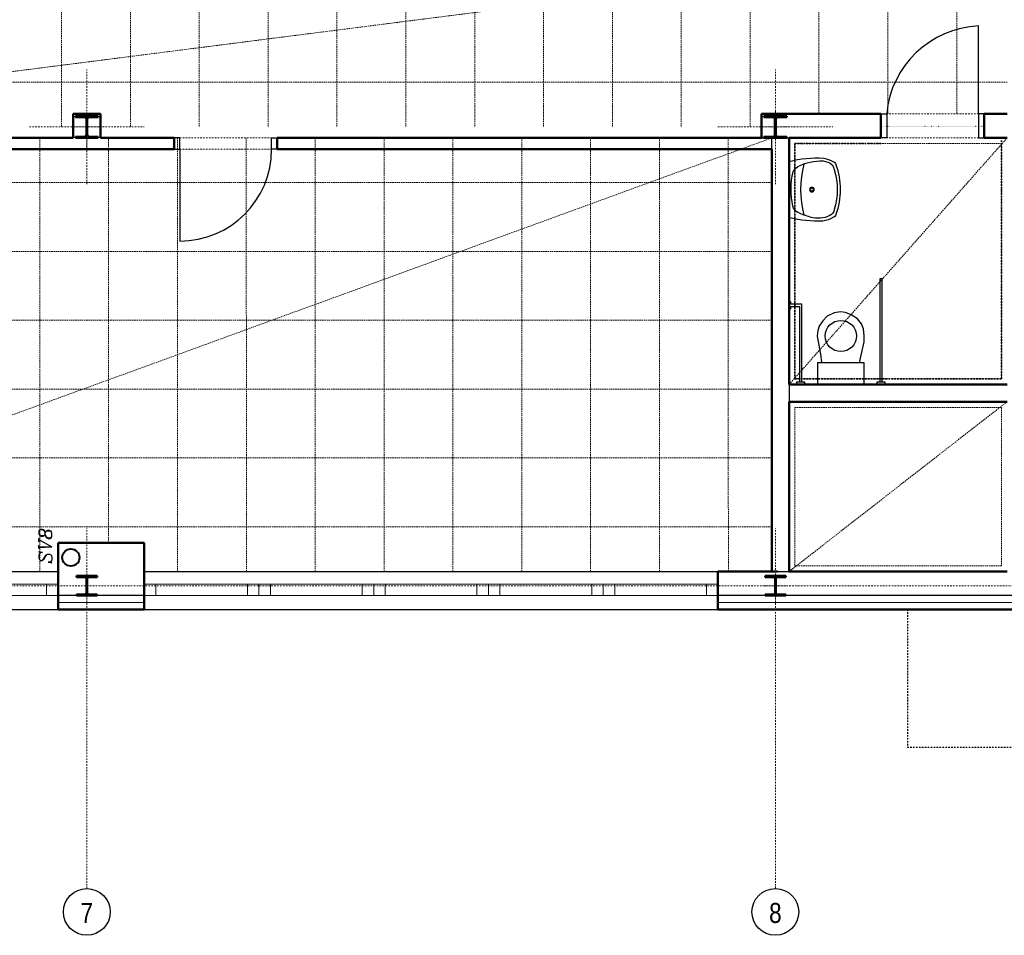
# Model space of a CAD drawing. Header units: millimetres. Extents: x -52574 to 8124, y -11597 to 32980.
# Tile 4 of 7: x -7705 to 875, y -11597 to -3615. Entities that reach past the tile are written whole.
import ezdxf
from ezdxf.enums import TextEntityAlignment as Align

# ---------------------------------------------------------------- set-up
doc = ezdxf.new("R2010")
doc.units = ezdxf.units.MM
for name, pattern in [('DASHDOT', [25.4, 12.7, -6.35, 0, -6.35]), ('DASHED', [19.05, 12.7, -6.35]), ('DIVIDE', [31.75, 12.7, -6.35, 0, -6.35, 0, -6.35]), ('DOT', [6.35, 0, -6.35])]:
    doc.linetypes.add(name, pattern=pattern)
doc.layers.add('CA_umyvadlo 1 (55x45)', color=7, linetype='Continuous')
doc.layers.add('IN_SANITA', color=7, linetype='Continuous')
for name, color, linetype, lineweight in [('CASANITA', 7, 'Continuous', 25), ('CKDVERE_', 7, 'Continuous', 25), ('CKDVERE_NADROVINOU', 1, 'DASHDOT', 18), ('CKDVERE_ZARUBNE_RAM', 5, 'Continuous', 25), ('CKIZOLACE', 1, 'Continuous', 18), ('CKOKNA', 1, 'Continuous', 18), ('CKRASTR', 7, 'DASHDOT', 15), ('CKRASTR_POPIS', 3, 'Continuous', 25), ('CKSTENY_NADROVINOU', 7, 'DASHDOT', 25), ('CKSTENY_PODROVINOU', 7, 'Continuous', 25), ('CKSTENY_REZ', 6, 'Continuous', 50), ('CKTEXTY_MALE', 3, 'Continuous', 18), ('CSPROFILY_OSY', 1, 'DASHDOT', 18), ('CSPROFILY_REZY', 4, 'Continuous', 50), ('obklady', 4, 'DASHDOT', 35), ('podhledy', 7, 'Continuous', 20), ('ZTI-DEŠŤOVÁ-KANALIZACE', 210, 'KANALIZACE', 40)]:
    doc.layers.add(name, color=color, linetype=linetype, lineweight=lineweight)
doc.layers.add('CKDVERE_DORAZ', color=7, linetype='DOT', lineweight=25, plot=False)
doc.styles.add('Arial', font='arial.ttf', dxfattribs={"width": 0.8})
doc.styles.add('KURZIVA', font='italic__.ttf')
doc.styles.get("Standard").update_dxf_attribs({"font": 'arial.ttf'})
doc.linetypes.add('IZOLACE_POLYSTYREN_EXPANDOVANY', pattern='A,1,[224,CADKON.SHX,S=0.01,R=0,X=-0.5,Y=-1.74],-2', length=3)
doc.linetypes.add('KANALIZACE', pattern='A,30,-3.5,["C",Standard,S=2.54,R=0,X=-3.81,Y=-1.27],-0.001', length=33.501)

# ---------------------------------------------------------------- blocks, each defined once
blk = doc.blocks.new('*U20')
at = {"color": 0, "linetype": 'ByBlock', "lineweight": -2}
for p, q in [((-386.3, 0), (-386.3, -19.8)), ((-313.7, 0), (-386.3, 0)), ((-313.7, -19.8), (-313.7, 0)), ((313.7, 0), (313.7, -19.8)), ((386.3, 0), (313.7, 0)), ((386.3, -19.8), (386.3, 0)), ((-386.3, -19.8), (-313.7, -19.8)), ((-360.4, -19.8), (-360.4, -919.8)), ((-340.4, -919.8), (-340.4, -19.8)), ((313.7, -19.8), (386.3, -19.8)), ((340.4, -19.8), (340.4, -700)), ((360.4, -680), (360.4, -19.8)), ((435, -680), (360.4, -680)), ((450, -660), (435, -660)), ((435, -660), (435, -680)), ((450, -720), (450, -660)), ((340.4, -700), (435, -700)), ((435, -700), (435, -720)), ((435, -720), (450, -720)), ((-360.4, -919.8), (-340.4, -919.8))]:
    blk.add_line(p, q, dxfattribs=at)
for points in [[(-203.9, 0), (-203.9, -187.6), (-163.5, -187.6), (-178, -255.8), (-202.7, -371.9), (-203.9, -422.8), (-197.1, -484.8), (-180.6, -527.5), (-145.1, -571.5), (-89.4, -608.2), (-39.8, -628.4), (1.2, -632.7), (57.6, -624.8), (117.5, -596.6), (157.3, -556.2), (187.9, -509.7), (199.6, -469.4), (204.9, -422.4), (191.6, -341.8), (176.3, -261.7), (167.8, -196.8), (164.7, -187.6), (203.9, -187.6), (203.9, 0), (-203.9, 0)], [(-163.5, -187.6), (164.7, -187.6)]]:
    blk.add_lwpolyline(points, dxfattribs=at)
blk.add_circle((-1, -422.7), 136.2, dxfattribs=at)
blk = doc.blocks.new('CK_S_EXT_HEAHEA180')
for p, q in [((-90, 85.5), (90, 85.5)), ((-90, 85.5), (-90, 76)), ((-90, 76), (-18, 76)), ((-3, -61), (-3, 61)), ((3, -61), (3, 61)), ((90, 76), (18, 76)), ((90, 85.5), (90, 76)), ((-90, -85.5), (-90, -76)), ((-90, -76), (-18, -76)), ((-90, -85.5), (90, -85.5)), ((90, -76), (18, -76)), ((90, -85.5), (90, -76))]:
    blk.add_line(p, q)
for centre, start, end in [((-18, 61), 0, 90), ((18, 61), 90, 180), ((-18, -61), 270, 0), ((18, -61), 180, 270)]:
    blk.add_arc(centre, 15, start, end)
blk = doc.blocks.new('CK_S_EXT_HEAHEA200')
for p, q in [((-100, 95), (100, 95)), ((-100, 95), (-100, 85)), ((100, 95), (100, 85)), ((-100, 85), (-21.25, 85)), ((-3.25, -67), (-3.25, 67)), ((3.25, -67), (3.25, 67)), ((100, 85), (21.25, 85)), ((-100, -95), (-100, -85)), ((-100, -85), (-21.25, -85)), ((100, -85), (21.25, -85)), ((100, -95), (100, -85)), ((-100, -95), (100, -95))]:
    blk.add_line(p, q)
for centre, start, end in [((-21.25, 67), 0, 90), ((21.25, 67), 90, 180), ((-21.25, -67), 270, 0), ((21.25, -67), 180, 270)]:
    blk.add_arc(centre, 18, start, end)
blk = doc.blocks.new('umyvadlo 1 (55x45)_P')
at = {"layer": 'CA_umyvadlo 1 (55x45)', "linetype": 'ByBlock'}
for points in [[(-0.2448, 0.0002, 0.077931), (-0.2731, -0.3008, 0.068031), (-0.2441, -0.381, 0.244962), (-0.2183, -0.4075, 0.165243), (0.2196, -0.4075, 0.244752), (0.2453, -0.381, 0.072964), (0.2756, -0.2947, 0.073303), (0.246, 0.0002)], [(-0.1991, -0.0766, 0.13917), (-0.2483, -0.2973), (-0.2369, -0.3358, 0.309536), (-0.174, -0.3925, 0.150009), (0.1756, -0.3925, 0.287481), (0.2281, -0.3557, 0.190467), (0.2403, -0.1835, 0.04778), (0.2004, -0.0766, 0.225267), (0.1455, -0.0326, 0.117325), (-0.1541, -0.0357, 0.189059), (-0.198, -0.0744)]]:
    blk.add_lwpolyline(points, format="xyb", close=True, dxfattribs=at)
blk.add_lwpolyline([(-0.2199, -0.1274, -0.125328), (0.2222, -0.1274)], format="xyb", dxfattribs=at)
for radius in [0.0204, 0.0139]:
    blk.add_circle((0.0006, -0.1987), radius, dxfattribs=at)
blk = doc.blocks.new('podhled 1NP')
at = {"layer": 'podhledy', "color": 211, "linetype": 'DASHED', "true_color": 0xff85ff}
for p, q in [((-5540, -4545), (-5540, -1045)), ((-4940, -4545), (-4940, -1045)), ((-4340, -4545), (-4340, -1045)), ((-740, -4435), (-740, -1200)), ((-140, -4435), (-140, -1200)), ((460, -4435), (460, -1200)), ((-11510, -4545), (900, -2960)), ((-7340, -4545), (-7340, -3045)), ((-6740, -4545), (-6740, -3045)), ((-6140, -4545), (-6140, -3045)), ((-3740, -4545), (-3740, -3075)), ((-3140, -4545), (-3140, -3075)), ((-2540, -4545), (-2540, -3075)), ((-1940, -4545), (-1940, -3075)), ((-1340, -4545), (-1340, -3075)), ((900, -4160), (-11510, -4160)), ((-11510, -8425.5), (-1150, -4645)), ((-7530, -8425.5), (-7530, -4645)), ((-6930, -8175.5), (-6930, -4645)), ((-6330, -8425.5), (-6330, -4645)), ((-5729.8, -8425.4), (-5730.2, -4644.9)), ((-5129.8, -8425.4), (-5130.2, -4644.9)), ((-4529.8, -8425.3), (-4530.2, -4644.8)), ((-3929.8, -8425.3), (-3930.2, -4644.8)), ((-3329.8, -8425.2), (-3330.2, -4644.7)), ((-2729.8, -8425.2), (-2730.2, -4644.7)), ((-2129.8, -8425.1), (-2130.2, -4644.6)), ((-1529.8, -8425), (-1530.2, -4644.5)), ((-1000, -6795), (900, -4645)), ((-1150, -5035.3), (-11510, -5035.5)), ((-1150, -5635.3), (-11510, -5635.5)), ((-1150, -6235.3), (-11510, -6235.5)), ((-1150, -6835.2), (-11510, -6835)), ((-1150, -6835.2), (-11510, -6835.5)), ((-1000, -8425.5), (900, -6945)), ((-1150, -7435.2), (-11510, -7435)), ((-1150, -8035.2), (-11510, -8035))]:
    blk.add_line(p, q, dxfattribs=at)
for points in [[(-950, -4695), (850, -4695), (850, -6745), (-950, -6745)], [(-950, -6995), (850, -6995), (850, -8375.5), (-950, -8375.5)]]:
    blk.add_lwpolyline(points, close=True, dxfattribs=at)

msp = doc.modelspace()

# ---------------------------------------------------------------- linework, layer by layer
at = {"layer": 'CKDVERE_', "color": 7}
for p, q in [((650, -4435), (650, -3670)), ((-6310, -4745), (-6310, -5545))]:
    msp.add_line(p, q, dxfattribs=at)
for centre, radius, start, end in [((688, -4510.5), 841.4, 92.58851, 174.84917), ((-6310, -4745), 800, 270, 0)]:
    msp.add_arc(centre, radius, start, end, dxfattribs=at)
at = {"layer": 'CKDVERE_DORAZ', "color": 7}
for p, q in [((700, -4545), (-200, -4545)), ((-6340, -4745), (-5440, -4745))]:
    msp.add_line(p, q, dxfattribs=at)
at = {"layer": 'CKDVERE_NADROVINOU', "color": 7}
for p, q in [((650, -4435), (-150, -4435)), ((-6310, -4645), (-5510, -4645)), ((650, -4645), (-150, -4645)), ((-6310, -4745), (-5510, -4745))]:
    msp.add_line(p, q, dxfattribs=at)
at = {"layer": 'CKDVERE_ZARUBNE_RAM', "color": 7}
for p, q in [((-200, -4645), (-200, -4435)), ((-200, -4435), (-150, -4435)), ((-150, -4435), (-150, -4645)), ((650, -4435), (650, -4645)), ((700, -4435), (650, -4435)), ((700, -4645), (700, -4435)), ((-6310, -4645), (-6360, -4645)), ((-6360, -4645), (-6360, -4745)), ((-6310, -4745), (-6310, -4645)), ((-5510, -4745), (-5510, -4645)), ((-5510, -4645), (-5460, -4645)), ((-5460, -4645), (-5460, -4745)), ((-150, -4645), (-200, -4645)), ((650, -4645), (700, -4645)), ((-6360, -4745), (-6310, -4745)), ((-5460, -4745), (-5510, -4745))]:
    msp.add_line(p, q, dxfattribs=at)
at = {"layer": 'CKIZOLACE', "color": 7, "linetype": 'IZOLACE_POLYSTYREN_EXPANDOVANY', "ltscale": 3}
for points in [[(-6620, -8695.5), (-7370, -8695.5)], [(1230, -8695.5), (-1620, -8695.5)]]:
    msp.add_lwpolyline(points, dxfattribs=at)
at = {"layer": 'CKOKNA', "color": 7}
for p, q in [((-8270, -8535.5), (-7470, -8535.5)), ((-7470, -8635.5), (-7470, -8535.5)), ((-7470, -8535.5), (-7370, -8535.5)), ((-7370, -8635.5), (-7370, -8535.5)), ((-6520, -8535.5), (-6620, -8535.5)), ((-6620, -8635.5), (-6620, -8535.5)), ((-6520, -8535.5), (-5720, -8535.5)), ((-6520, -8635.5), (-6520, -8535.5)), ((-5620, -8535.5), (-5720, -8535.5)), ((-5720, -8635.5), (-5720, -8535.5)), ((-5620, -8635.5), (-5620, -8535.5)), ((-5520, -8535.5), (-5620, -8535.5)), ((-5520, -8535.5), (-4720, -8535.5)), ((-5520, -8635.5), (-5520, -8535.5)), ((-4620, -8535.5), (-4720, -8535.5)), ((-4720, -8635.5), (-4720, -8535.5)), ((-4620, -8635.5), (-4620, -8535.5)), ((-4520, -8535.5), (-4620, -8535.5)), ((-4520, -8535.5), (-3720, -8535.5)), ((-4520, -8635.5), (-4520, -8535.5)), ((-3620, -8535.5), (-3720, -8535.5)), ((-3720, -8635.5), (-3720, -8535.5)), ((-3620, -8635.5), (-3620, -8535.5)), ((-3520, -8535.5), (-3620, -8535.5)), ((-3520, -8535.5), (-2720, -8535.5)), ((-3520, -8635.5), (-3520, -8535.5)), ((-2620, -8535.5), (-2720, -8535.5)), ((-2720, -8635.5), (-2720, -8535.5)), ((-2620, -8635.5), (-2620, -8535.5)), ((-2520, -8535.5), (-2620, -8535.5)), ((-2520, -8535.5), (-1720, -8535.5)), ((-2520, -8635.5), (-2520, -8535.5)), ((-1720, -8635.5), (-1720, -8535.5)), ((-1720, -8535.5), (-1620, -8535.5)), ((-1620, -8635.5), (-1620, -8535.5)), ((-8270, -8635.5), (-7470, -8635.5)), ((-7470, -8635.5), (-7370, -8635.5)), ((-6520, -8635.5), (-6620, -8635.5)), ((-6520, -8635.5), (-5720, -8635.5)), ((-5620, -8635.5), (-5720, -8635.5)), ((-5520, -8635.5), (-5620, -8635.5)), ((-5520, -8635.5), (-4720, -8635.5)), ((-4620, -8635.5), (-4720, -8635.5)), ((-4520, -8635.5), (-4620, -8635.5)), ((-4520, -8635.5), (-3720, -8635.5)), ((-3620, -8635.5), (-3720, -8635.5)), ((-3520, -8635.5), (-3620, -8635.5)), ((-3520, -8635.5), (-2720, -8635.5)), ((-2620, -8635.5), (-2720, -8635.5)), ((-2520, -8635.5), (-2620, -8635.5)), ((-2520, -8635.5), (-1720, -8635.5)), ((-1720, -8635.5), (-1620, -8635.5))]:
    msp.add_line(p, q, dxfattribs=at)
at = {"layer": 'CKRASTR', "color": 7}
for p, q in [((-7120, -5050), (-7120, -4050)), ((-1120, -5050), (-1120, -4050)), ((-7620, -4550), (-6620, -4550)), ((-1620, -4550), (-620, -4550)), ((-7120, -11188.9), (-7120, -8050)), ((-1120, -11188.9), (-1120, -8050)), ((-15737.7, -8550), (5880, -8550))]:
    msp.add_line(p, q, dxfattribs=at)
at = {"layer": 'CKRASTR_POPIS', "color": 7}
for centre in [(-7120, -11392.8), (-1120, -11392.8)]:
    msp.add_circle(centre, 203.9, dxfattribs=at)
at = {"layer": 'CKSTENY_NADROVINOU', "color": 7}
for p, q in [((30, -8755.5), (30, -9955.5)), ((30, -9955.5), (5100, -9955.5))]:
    msp.add_line(p, q, dxfattribs=at)
at = {"layer": 'CKSTENY_PODROVINOU', "color": 7, "linetype": 'Continuous'}
for p, q in [((-1240, -4645), (-1000, -4645)), ((-1000, -6795), (-1000, -6945))]:
    msp.add_line(p, q, dxfattribs=at)
at = {"layer": 'CKSTENY_PODROVINOU', "color": 7}
for p, q in [((-1150, -4745), (-1150, -4645)), ((-11370, -8425.5), (-7370, -8425.5)), ((-6620, -8425.5), (-1620, -8425.5)), ((-1100, -8425.5), (-1000, -8425.5)), ((-6620, -8635.5), (-7370, -8635.5)), ((-7370, -8635.5), (-7370, -8755.5)), ((-6620, -8635.5), (-6620, -8755.5)), ((1230, -8635.5), (-1620, -8635.5)), ((-1620, -8635.5), (-1620, -8755.5)), ((-11370, -8755.5), (-7370, -8755.5)), ((-6620, -8755.5), (-1620, -8755.5))]:
    msp.add_line(p, q, dxfattribs=at)
at = {"layer": 'CKSTENY_REZ', "color": 7}
for p, q in [((-7240, -4645), (-7240, -4435)), ((-7240, -4435), (-7000, -4435)), ((-7000, -4435), (-7000, -4645)), ((-1240, -4645), (-1240, -4435)), ((-1240, -4435), (-1020, -4435)), ((-1116.8, -4435), (-200, -4435)), ((-200, -4645), (-200, -4435)), ((700, -4645), (700, -4435)), ((700, -4435), (900, -4435)), ((-9160, -4645), (-7240, -4645)), ((-7000, -4645), (-6360, -4645)), ((-6360, -4645), (-6360, -4745)), ((-5460, -4645), (-1240, -4645)), ((-5460, -4645), (-5460, -4745)), ((-1000, -4645), (-1000, -6795)), ((-1000, -4645), (-200, -4645)), ((700, -4645), (900, -4645)), ((-9160, -4745), (-6360, -4745)), ((-5460, -4745), (-1150, -4745)), ((-1150, -4745), (-1150, -8425.5)), ((-1000, -6795), (900, -6795)), ((-1000, -6945), (900, -6945)), ((-1000, -6945), (-1000, -8425.5)), ((-6620, -8175.5), (-7370, -8175.5)), ((-7370, -8425.5), (-7370, -8175.5)), ((-6620, -8425.5), (-6620, -8175.5)), ((-7370, -8755.5), (-7370, -8425.5)), ((-6620, -8755.5), (-6620, -8425.5)), ((-1620, -8755.5), (-1620, -8425.5)), ((-1100, -8425.5), (-1620, -8425.5)), ((900, -8425.5), (-1000, -8425.5)), ((-6620, -8755.5), (-7370, -8755.5)), ((1230, -8755.5), (-1620, -8755.5))]:
    msp.add_line(p, q, dxfattribs=at)
at = {"layer": 'CSPROFILY_OSY', "color": 7}
for p, q in [((-7120, -4755), (-7120, -4445)), ((-1120, -4655), (-1120, -4410)), ((-7230, -4550), (-7010, -4550)), ((-1230, -4550), (-1010, -4550)), ((-7120, -8645.5), (-7120, -8454.5)), ((-1120, -8645.5), (-1120, -8454.5)), ((-7220, -8550), (-7020, -8550)), ((-1220, -8550), (-1020, -8550))]:
    msp.add_line(p, q, dxfattribs=at)
at = {"layer": 'obklady', "color": 7}
msp.add_lwpolyline([(-200, -4695), (-950, -4695), (-950, -6745), (850, -6745), (850, -4645)], dxfattribs=at)
at = {"layer": 'ZTI-DEŠŤOVÁ-KANALIZACE', "color": 7}
msp.add_circle((-7258.9, -8303.5), 75, dxfattribs=at)

# ---------------------------------------------------------------- block references
at = {"layer": 'CASANITA', "color": 7, "rotation": 180}
msp.add_blockref('*U20', (-550, -6795), dxfattribs=at)
at = {"layer": 'CSPROFILY_REZY', "color": 7}
for name, p in [('CK_S_EXT_HEAHEA200', (-7120, -4550)), ('CK_S_EXT_HEAHEA200', (-1120, -4550)), ('CK_S_EXT_HEAHEA180', (-7120, -8550)), ('CK_S_EXT_HEAHEA180', (-1120, -8550))]:
    msp.add_blockref(name, p, dxfattribs=at)
at = {"layer": 'IN_SANITA', "color": 7, "linetype": 'Continuous', "xscale": -1000, "yscale": 1000, "zscale": 1000, "rotation": 89.99999999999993}
msp.add_blockref('umyvadlo 1 (55x45)_P', (-999.8, -5095), dxfattribs=at)
at = {"layer": 'podhledy', "linetype": 'DIVIDE'}
msp.add_blockref('podhled 1NP', (0, 0), dxfattribs=at)

# ---------------------------------------------------------------- texts
at = {"layer": 'CKRASTR_POPIS', "color": 7, "style": 'Arial', "width": 0.8}
for s, p in [('7', (-7120, -11401.3)), ('8', (-1120, -11401.3))]:
    msp.add_text(s, height=175, dxfattribs=at).set_placement(p, align=Align.MIDDLE)
at = {"layer": 'CKTEXTY_MALE', "color": 7, "style": 'KURZIVA'}
msp.add_text('SV8', height=115, rotation=90, dxfattribs=at).set_placement((-7423.8, -8358.8))

doc.saveas('drawing.dxf')
